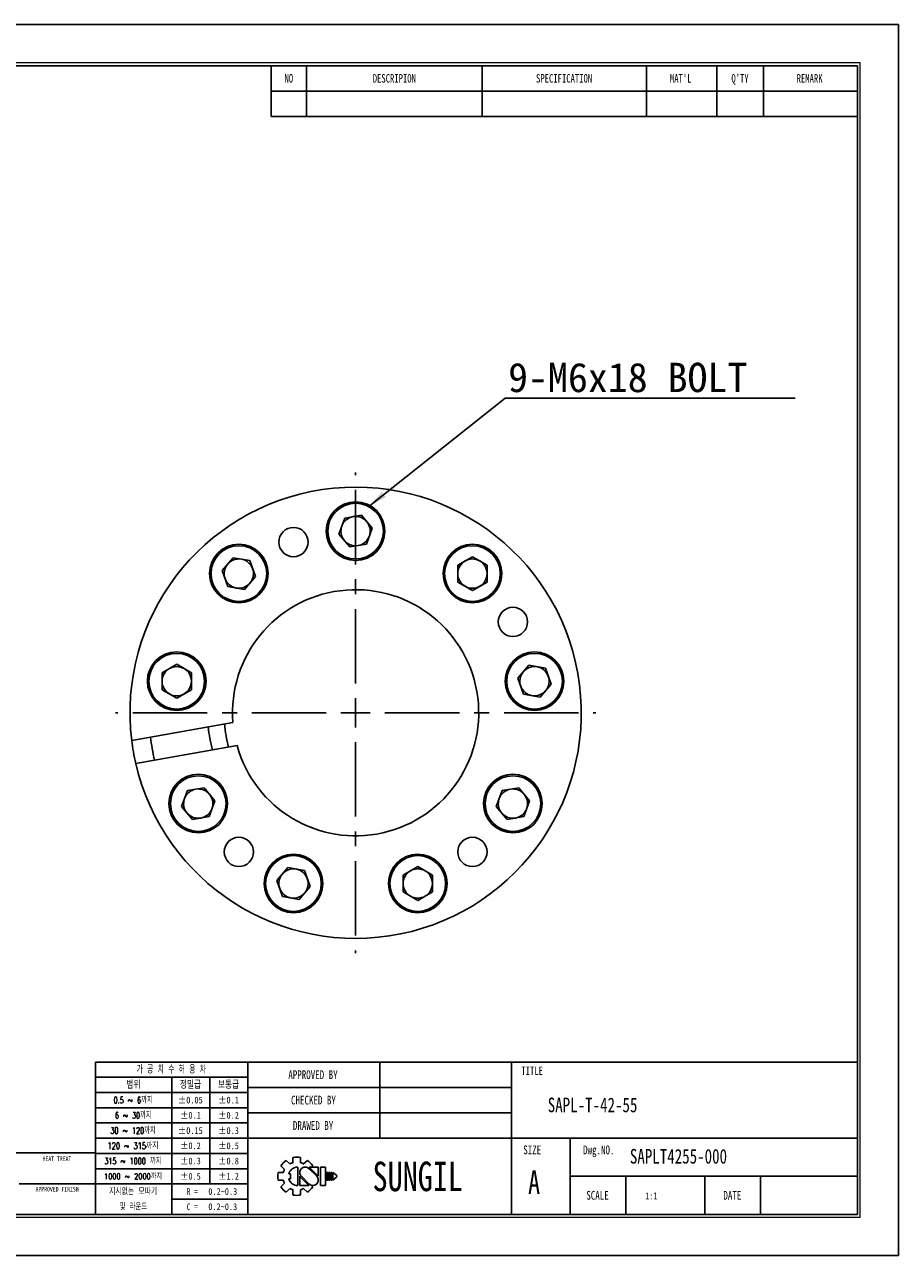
# Model space of a CAD drawing. Header units: millimetres. Extents: x 0 to 297, y 0 to 210.
# Tile 2 of 2: x 148 to 297, y 0 to 210. Entities that reach past the tile are written whole.
import ezdxf
from ezdxf.enums import TextEntityAlignment as Align

# ---------------------------------------------------------------- set-up
doc = ezdxf.new("R2010")
doc.units = ezdxf.units.MM
doc.header["$PDSIZE"] = -1
doc.linetypes.add('CENTERX2', pattern=[20.32, 12.7, -2.54, 2.54, -2.54])
doc.layers.add('문자', color=7, linetype='Continuous')
doc.layers.add('중심선', color=1, linetype='CENTERX2')
doc.layers.add('치수선', color=5, linetype='Continuous', lineweight=15)
doc.styles.add('SLDTEXTSTYLE0', font='TXT', dxfattribs={"width": 0.75})
doc.styles.add('SLDTEXTSTYLE1', font='TXT', dxfattribs={"width": 0.634615, "bigfont": 'bigfont'})
doc.styles.add('SLDTEXTSTYLE2', font='TXT', dxfattribs={"width": 0.75, "bigfont": 'bigfont'})
doc.styles.add('SLDTEXTSTYLE3', font='TXT', dxfattribs={"width": 0.694444, "bigfont": 'bigfont'})
doc.styles.add('SLDTEXTSTYLE4', font='TXT', dxfattribs={"width": 0.6875, "bigfont": 'bigfont'})
doc.styles.add('SLDTEXTSTYLE5', font='TXT', dxfattribs={"width": 0.7, "bigfont": 'bigfont'})
doc.styles.add('SLDTEXTSTYLE6', font='TXT', dxfattribs={"width": 0.692308, "bigfont": 'bigfont'})
doc.styles.add('SLDTEXTSTYLE7', font='TXT', dxfattribs={"width": 0.666667})
doc.dimstyles.new('SLDDIMSTYLE1', dxfattribs={"dimtxt": 0.18, "dimasz": 3.302, "dimexe": 0, "dimexo": 0.0625, "dimgap": 0, "dimtad": 0, "dimtih": 1, "dimtoh": 1, "dimdec": 0, "dimrnd": 1e-09, "dimzin": 0, "dimdsep": 46, "dimtxsty": 'Standard', "dimsah": 1, "dimcen": 0.09, "dimadec": 0, "dimazin": 0, "dimtfac": 3.302, "dimtdec": 0, "dimtofl": 0, "dimtmove": 0, "dimatfit": 3, "dimfxl": 1, "dimfrac": 2, "dimtolj": 1, "dimtzin": 0, "dimarcsym": 0})

# ---------------------------------------------------------------- blocks, each defined once
blk = doc.blocks.new('AAAA')
at = {"color": 250, "true_color": 0x191924}
for p, q in [((-298.87, 124.28), (-595.87, 124.28)), ((-298.87, -85.72), (-298.87, 124.28)), ((-595.87, -85.72), (-298.87, -85.72))]:
    blk.add_line(p, q, dxfattribs=at)
at = {"lineweight": 0}
for p, q in [((-305.37, 117.78), (-585.87, 117.78)), ((-305.37, -79.22), (-305.37, 117.78)), ((-585.87, -79.22), (-305.37, -79.22))]:
    blk.add_line(p, q, dxfattribs=at)
for p, q in [((-305.87, 117.28), (-585.37, 117.28)), ((-405.87, 117.28), (-405.87, 108.62)), ((-399.87, 117.28), (-399.87, 108.62)), ((-369.87, 117.28), (-369.87, 108.62)), ((-341.87, 117.28), (-341.87, 108.62)), ((-329.87, 117.28), (-329.87, 108.62)), ((-321.87, 117.28), (-321.87, 108.62)), ((-305.87, -78.72), (-305.87, 117.28)), ((-405.87, 112.95), (-305.87, 112.95)), ((-405.87, 108.62), (-305.87, 108.62)), ((-305.87, -52.72), (-435.87, -52.72)), ((-435.87, -52.72), (-435.87, -78.72)), ((-409.87, -52.72), (-409.87, -78.72)), ((-387.37, -52.72), (-387.37, -65.72)), ((-364.87, -52.72), (-364.87, -78.72)), ((-409.87, -55.32), (-435.87, -55.32)), ((-422.87, -55.32), (-422.87, -78.72)), ((-416.37, -55.32), (-416.37, -73.52)), ((-409.87, -57.92), (-435.87, -57.92)), ((-364.87, -57.05), (-409.87, -57.05)), ((-409.87, -60.52), (-435.87, -60.52)), ((-364.87, -61.38), (-409.87, -61.38)), ((-409.87, -63.12), (-435.87, -63.12)), ((-409.87, -65.72), (-435.87, -65.72)), ((-305.87, -65.72), (-409.87, -65.72)), ((-354.87, -65.72), (-354.87, -78.72)), ((-435.87, -68.22), (-533.87, -68.22)), ((-409.87, -68.32), (-435.87, -68.32)), ((-402.17, -69.02), (-402.17, -69.9)), ((-400.87, -69.02), (-400.87, -69.9)), ((-409.87, -70.92), (-435.87, -70.92)), ((-404.24, -70.42), (-403.62, -71.04)), ((-403.32, -69.5), (-402.7, -70.12)), ((-401.37, -70.64), (-401.37, -73.79)), ((-400.35, -70.12), (-399.72, -69.5)), ((-398.13, -72.22), (-399.46, -70.88)), ((-397.85, -72.19), (-399.4, -70.64)), ((-399.4, -70.64), (-397.85, -70.64)), ((-399.03, -70.64), (-398.81, -70.42)), ((-397.85, -70.64), (-397.85, -72.22)), ((-397.48, -70.64), (-397.48, -73.79)), ((-397.48, -70.64), (-396.61, -70.64)), ((-396.61, -70.64), (-396.61, -73.79)), ((-404.71, -71.57), (-403.84, -71.57)), ((-404.71, -71.57), (-403.84, -71.57)), ((-404.71, -72.86), (-403.84, -72.86)), ((-404.24, -74.01), (-403.62, -73.39)), ((-402.89, -71.78), (-402.59, -71.78)), ((-402.89, -72.65), (-402.59, -72.65)), ((-402.59, -71.78), (-402.59, -72.65)), ((-401.01, -72.22), (-401.01, -73.79)), ((-401.01, -72.24), (-399.45, -73.79)), ((-400.73, -72.22), (-399.39, -73.55)), ((-396.46, -71.57), (-396.46, -72.86)), ((-396.46, -71.57), (-396.24, -71.57)), ((-396.46, -72.86), (-396.24, -72.86)), ((-396.24, -71.57), (-396.24, -72.86)), ((-396.09, -71.57), (-396.09, -72.86)), ((-396.09, -71.57), (-395.88, -71.57)), ((-396.09, -72.86), (-395.88, -72.86)), ((-395.88, -71.57), (-395.88, -72.86)), ((-395.72, -71.57), (-395.72, -72.86)), ((-395.72, -71.57), (-395.51, -71.57)), ((-395.72, -72.86), (-395.51, -72.86)), ((-395.51, -71.57), (-395.51, -72.86)), ((-395.36, -71.57), (-395.36, -72.86)), ((-395.36, -71.57), (-394.71, -72.11)), ((-394.71, -72.32), (-395.36, -72.86)), ((-394.71, -72.11), (-394.71, -72.22)), ((-394.71, -72.11), (-394.71, -72.32)), ((-394.71, -72.22), (-394.71, -72.32)), ((-305.87, -72.22), (-354.87, -72.22)), ((-345.37, -72.22), (-345.37, -78.72)), ((-331.87, -72.22), (-331.87, -78.72)), ((-322.37, -72.22), (-322.37, -78.72)), ((-448.87, -73.52), (-435.87, -73.52)), ((-409.87, -73.52), (-435.87, -73.52)), ((-403.32, -74.93), (-402.7, -74.31)), ((-402.17, -74.53), (-402.17, -75.41)), ((-401.01, -73.79), (-399.45, -73.79)), ((-400.87, -74.53), (-400.87, -75.41)), ((-400.35, -74.31), (-399.72, -74.93)), ((-399.08, -73.74), (-398.81, -74.01)), ((-397.48, -73.79), (-396.61, -73.79)), ((-409.87, -76.12), (-422.87, -76.12)), ((-585.37, -78.72), (-305.87, -78.72))]:
    blk.add_line(p, q)
for centre, radius, start, end in [((-401.52, -72.22), 3.26, 78.4943, 101.5057), ((-401.52, -72.22), 3.26, 123.4943, 146.5057), ((-401.52, -72.22), 2.4, 150.6872, 164.3128), ((-401.37, -72.22), 1.58, 90, 164.0671), ((-401.52, -72.22), 2.4, 105.6872, 119.3128), ((-400.09, -71.56), 0.919, 43.2202, 225.8282), ((-401.52, -72.22), 2.4, 60.6872, 74.3128), ((-401.52, -72.22), 3.26, 33.4943, 56.5057), ((-401.52, -72.22), 3.26, 168.4943, 191.5057), ((-401.52, -72.22), 2.4, 195.6872, 209.3128), ((-401.37, -72.22), 1.58, 195.9329, 270), ((-398.77, -72.87), 0.919, 223.2202, 45.8282), ((-401.52, -72.22), 3.26, 213.4943, 236.5057), ((-401.52, -72.22), 2.4, 240.6872, 254.3128), ((-401.52, -72.22), 3.26, 258.4943, 281.5057), ((-401.52, -72.22), 2.4, 285.6872, 299.3128), ((-401.52, -72.22), 3.26, 303.4943, 326.5057)]:
    blk.add_arc(centre, radius, start, end)
for p in [(-387.37, -57.05), (-387.37, -61.38)]:
    blk.add_point(p)
at = {"color": 250, "true_color": 0x191924, "width": 0.75}
for tag, height, style, p in [('TITLE', 2.5, 'SLDTEXTSTYLE2', (-358.7, -62.04)), ('도번', 2.5, 'SLDTEXTSTYLE2', (-344.69, -70.81)), ('필렛', 1.15, 'SLDTEXTSTYLE0', (-416.62, -75.73)), ('SCALE', 1.2, 'SLDTEXTSTYLE0', (-342.09, -76.51)), ('DATE', 1.2, 'SLDTEXTSTYLE0', (-318.85, -76.56)), ('모따기', 1.15, 'SLDTEXTSTYLE0', (-416.62, -78.33))]:
    blk.add_attdef(tag, text='', height=height, dxfattribs=dict(at, style=style)).set_placement(p, align=Align.BOTTOM_LEFT)
at = {"layer": '문자', "attachment_point": 2}
for s, insert, char_height, style in [('NO', (-402.88, 115.84), 1.444, 'SLDTEXTSTYLE0'), ('DESCRIPION', (-384.88, 115.84), 1.444, 'SLDTEXTSTYLE0'), ('SPECIFICATION', (-355.91, 115.84), 1.444, 'SLDTEXTSTYLE0'), ("MAT'L", (-336.01, 115.84), 1.444, 'SLDTEXTSTYLE0'), ("Q'TY", (-325.89, 115.84), 1.444, 'SLDTEXTSTYLE0'), ('REMARK', (-314.02, 115.84), 1.444, 'SLDTEXTSTYLE0'), ('가 공 치 수 허 용 차', (-422.94, -53.37), 1.3, 'SLDTEXTSTYLE1'), ('APPROVED BY', (-398.76, -54.14), 1.5, 'SLDTEXTSTYLE0'), ('TITLE', (-361.36, -53.5), 1.444, 'SLDTEXTSTYLE0'), ('범위', (-429.4, -56), 1.25, 'SLDTEXTSTYLE2'), ('정밀급', (-419.66, -56), 1.25, 'SLDTEXTSTYLE2'), ('보통급', (-413.16, -56), 1.25, 'SLDTEXTSTYLE2'), ('0.5 ~ 6까지', (-429.45, -58.67), 1.1, 'SLDTEXTSTYLE3'), ('±0.05', (-419.68, -58.64), 1.15, 'SLDTEXTSTYLE0'), ('±0.1', (-413.16, -58.64), 1.15, 'SLDTEXTSTYLE0'), ('CHECKED BY', (-398.68, -58.47), 1.5, 'SLDTEXTSTYLE0'), ('6 ~ 30까지', (-429.43, -61.27), 1.1, 'SLDTEXTSTYLE4'), ('±0.1', (-419.66, -61.24), 1.15, 'SLDTEXTSTYLE0'), ('±0.2', (-413.16, -61.24), 1.15, 'SLDTEXTSTYLE0'), ('DRAWED BY', (-398.74, -62.8), 1.5, 'SLDTEXTSTYLE0'), ('30 ~ 120까지', (-429.46, -63.87), 1.1, 'SLDTEXTSTYLE5'), ('±0.15', (-419.68, -63.84), 1.15, 'SLDTEXTSTYLE0'), ('±0.3', (-413.16, -63.84), 1.15, 'SLDTEXTSTYLE0'), ('120 ~ 315까지', (-429.47, -66.47), 1.1, 'SLDTEXTSTYLE2'), ('±0.2', (-419.66, -66.44), 1.15, 'SLDTEXTSTYLE0'), ('±0.5', (-413.16, -66.44), 1.15, 'SLDTEXTSTYLE0'), ('SIZE', (-361.35, -66.97), 1.5, 'SLDTEXTSTYLE0'), ('Dwg.NO.', (-349.99, -66.97), 1.5, 'SLDTEXTSTYLE0'), ('HEAT TREAT', (-442.45, -68.82), 0.8, 'SLDTEXTSTYLE0'), ('315 ~ 1000 까지', (-429.48, -69.07), 1.1, 'SLDTEXTSTYLE6'), ('±0.3', (-419.66, -69.04), 1.15, 'SLDTEXTSTYLE0'), ('±0.8', (-413.16, -69.04), 1.15, 'SLDTEXTSTYLE0'), ('SUNGIL', (-380.89, -69.72), 5.032, 'SLDTEXTSTYLE0'), ('A', (-361.03, -71.23), 4, 'SLDTEXTSTYLE0'), ('1000 ~ 2000까지', (-429.47, -71.73), 0.99, 'SLDTEXTSTYLE2'), ('±0.5', (-419.66, -71.64), 1.15, 'SLDTEXTSTYLE0'), ('±1.2', (-413.16, -71.64), 1.15, 'SLDTEXTSTYLE0'), ('APPROVED FINISH', (-442.42, -74.02), 0.8, 'SLDTEXTSTYLE0'), ('지시없는 모따기', (-429.45, -74.27), 1.1, 'SLDTEXTSTYLE2'), ('R =', (-419.36, -74.24), 1.15, 'SLDTEXTSTYLE7'), ('SCALE', (-350.21, -74.72), 1.5, 'SLDTEXTSTYLE0'), ('DATE', (-327.2, -74.72), 1.5, 'SLDTEXTSTYLE0'), ('및 라운드', (-429.41, -76.87), 1.1, 'SLDTEXTSTYLE5'), ('C =', (-419.36, -76.84), 1.15, 'SLDTEXTSTYLE7')]:
    blk.add_mtext(s, dxfattribs=dict(at, insert=insert, char_height=char_height, style=style))
blk = doc.blocks.new('SW_NOTE_0')
at = {"layer": '문자', "color": 0}
blk.add_line((49.48, 0), (0, 0), dxfattribs=at)
at = {"layer": '문자', "color": 0, "insert": (0.49, 6.03), "char_height": 5, "attachment_point": 1}
blk.add_mtext('{\\C3;9-M6x18 BOLT}', dxfattribs=at)
blk = doc.blocks.new('SW_CENTERMARKSYMBOL_0')
at = {"layer": '중심선', "color": 0}
for p, q in [((0, 5), (0, 41)), ((0, 0), (0, 2.5)), ((-5, 0), (-41, 0)), ((0, 0), (-2.5, 0)), ((0, 0), (0, -2.5)), ((0, 0), (2.5, 0)), ((5, 0), (41, 0)), ((0, -5), (0, -41))]:
    blk.add_line(p, q, dxfattribs=at)

msp = doc.modelspace()

# ---------------------------------------------------------------- linework, layer by layer
for p, q in [((202.562, 125.855), (205.404, 126.357)), ((205.404, 126.357), (207.26, 124.145)), ((201.574, 123.143), (202.562, 125.855)), ((207.26, 124.145), (206.273, 121.433)), ((203.43, 120.931), (201.574, 123.143)), ((206.273, 121.433), (203.43, 120.931)), ((181.648, 116.893), (183.503, 119.104)), ((183.503, 119.104), (186.346, 118.603)), ((186.346, 118.603), (187.334, 115.89)), ((221.844, 117.835), (224.344, 119.278)), ((221.844, 114.948), (221.844, 117.835)), ((224.344, 119.278), (226.844, 117.835)), ((226.844, 117.835), (226.844, 114.948)), ((182.635, 114.18), (181.648, 116.893)), ((187.334, 115.89), (185.478, 113.679)), ((185.478, 113.679), (182.635, 114.18)), ((224.344, 113.505), (221.844, 114.948)), ((226.844, 114.948), (224.344, 113.505)), ((171.388, 99.47), (173.888, 100.914)), ((173.888, 100.914), (176.388, 99.47)), ((171.388, 96.584), (171.388, 99.47)), ((176.388, 99.47), (176.388, 96.584)), ((232.103, 98.528), (233.959, 100.74)), ((233.959, 100.74), (236.802, 100.238)), ((236.802, 100.238), (237.789, 97.526)), ((233.091, 95.816), (232.103, 98.528)), ((237.789, 97.526), (235.933, 95.314)), ((173.888, 95.14), (171.388, 96.584)), ((176.388, 96.584), (173.888, 95.14)), ((235.933, 95.314), (233.091, 95.816)), ((183.483, 90.984), (166.206, 87.937)), ((166.901, 83.998), (184.177, 87.044)), ((175.715, 79.355), (178.558, 79.857)), ((178.558, 79.857), (180.413, 77.645)), ((229.408, 79.355), (232.251, 79.857)), ((232.251, 79.857), (234.107, 77.645)), ((174.727, 76.643), (175.715, 79.355)), ((228.421, 76.643), (229.408, 79.355)), ((176.583, 74.431), (174.727, 76.643)), ((180.413, 77.645), (179.426, 74.933)), ((230.277, 74.431), (228.421, 76.643)), ((234.107, 77.645), (233.119, 74.933)), ((179.426, 74.933), (176.583, 74.431)), ((233.119, 74.933), (230.277, 74.431)), ((190.972, 64.015), (192.827, 66.226)), ((192.827, 66.226), (195.67, 65.725)), ((195.67, 65.725), (196.657, 63.012)), ((212.52, 64.957), (215.02, 66.4)), ((215.02, 66.4), (217.52, 64.957)), ((191.959, 61.302), (190.972, 64.015)), ((196.657, 63.012), (194.802, 60.801)), ((212.52, 62.07), (212.52, 64.957)), ((217.52, 64.957), (217.52, 62.07)), ((194.802, 60.801), (191.959, 61.302)), ((215.02, 60.627), (212.52, 62.07)), ((217.52, 62.07), (215.02, 60.627))]:
    msp.add_line(p, q)
for centre, radius in [((204.417, 123.644), 5), ((204.417, 123.644), 4.75), ((193.815, 121.774), 2.5), ((184.491, 116.391), 5), ((184.491, 116.391), 4.75), ((224.344, 116.391), 5), ((224.344, 116.391), 4.75), ((231.264, 108.144), 2.5), ((173.888, 98.027), 5), ((234.946, 98.027), 5), ((173.888, 98.027), 4.75), ((234.946, 98.027), 4.75), ((177.57, 77.144), 5), ((231.264, 77.144), 5), ((177.57, 77.144), 4.75), ((231.264, 77.144), 4.75), ((184.491, 68.897), 2.5), ((224.344, 68.897), 2.5), ((193.815, 63.513), 5), ((193.815, 63.513), 4.75), ((215.02, 63.513), 5), ((215.02, 63.513), 4.75)]:
    msp.add_circle(centre, radius)
for centre, radius, start, end in [((204.417, 92.644), 38.5, 192.97774, 187.02226), ((204.417, 123.644), 2.5, 100, 160), ((204.417, 123.644), 2.5, 40, 100), ((204.417, 123.644), 2.5, 160, 220), ((204.417, 123.644), 2.5, 340, 40), ((204.417, 123.644), 2.5, 220, 280), ((204.417, 123.644), 2.5, 280, 340), ((184.491, 116.391), 2.5, 140, 200), ((184.491, 116.391), 2.5, 80, 140), ((184.491, 116.391), 2.5, 20, 80), ((224.344, 116.391), 2.5, 120, 180), ((224.344, 116.391), 2.5, 60, 120), ((224.344, 116.391), 2.5, 0, 60), ((184.491, 116.391), 2.5, 200, 260), ((184.491, 116.391), 2.5, 320, 20), ((224.344, 116.391), 2.5, 180, 240), ((224.344, 116.391), 2.5, 300, 0), ((204.417, 92.644), 21, 195.46502, 184.53498), ((184.491, 116.391), 2.5, 260, 320), ((224.344, 116.391), 2.5, 240, 300), ((173.888, 98.027), 2.5, 120, 180), ((173.888, 98.027), 2.5, 60, 120), ((173.888, 98.027), 2.5, 0, 60), ((234.946, 98.027), 2.5, 140, 200), ((234.946, 98.027), 2.5, 80, 140), ((234.946, 98.027), 2.5, 20, 80), ((234.946, 98.027), 2.5, 320, 20), ((173.888, 98.027), 2.5, 180, 240), ((173.888, 98.027), 2.5, 300, 0), ((234.946, 98.027), 2.5, 200, 260), ((173.888, 98.027), 2.5, 240, 300), ((234.946, 98.027), 2.5, 260, 320), ((204.417, 92.644), 22.451, 184.88906, 195.11094), ((204.417, 92.644), 35.25, 186.74743, 193.25257), ((204.417, 92.644), 25.248, 185.45654, 194.54346), ((204.417, 92.644), 38.5, 187.02226, 192.97774), ((177.57, 77.144), 2.5, 160, 220), ((177.57, 77.144), 2.5, 100, 160), ((177.57, 77.144), 2.5, 40, 100), ((177.57, 77.144), 2.5, 340, 40), ((231.264, 77.144), 2.5, 160, 220), ((231.264, 77.144), 2.5, 100, 160), ((231.264, 77.144), 2.5, 40, 100), ((231.264, 77.144), 2.5, 340, 40), ((177.57, 77.144), 2.5, 280, 340), ((231.264, 77.144), 2.5, 280, 340), ((177.57, 77.144), 2.5, 220, 280), ((231.264, 77.144), 2.5, 220, 280), ((193.815, 63.513), 2.5, 140, 200), ((193.815, 63.513), 2.5, 80, 140), ((193.815, 63.513), 2.5, 20, 80), ((215.02, 63.513), 2.5, 120, 180), ((215.02, 63.513), 2.5, 60, 120), ((215.02, 63.513), 2.5, 0, 60), ((193.815, 63.513), 2.5, 320, 20), ((215.02, 63.513), 2.5, 180, 240), ((215.02, 63.513), 2.5, 300, 0), ((193.815, 63.513), 2.5, 200, 260), ((193.815, 63.513), 2.5, 260, 320), ((215.02, 63.513), 2.5, 240, 300)]:
    msp.add_arc(centre, radius, start, end)

# ---------------------------------------------------------------- block references
at = {"color": 7, "linetype": 'Continuous'}
ref = msp.add_blockref('AAAA', (595.902, 85.776), dxfattribs=at)
ref.add_attrib('모따기', '0.2~0.3', dxfattribs={"layer": '문자', "height": 1.15, "style": 'SLDTEXTSTYLE0', "width": 0.75}).set_placement((179.283, 7.449), align=Align.BOTTOM_LEFT)
ref.add_attrib('필렛', '0.2~0.3', dxfattribs={"layer": '문자', "height": 1.15, "style": 'SLDTEXTSTYLE0', "width": 0.75}).set_placement((179.283, 10.049), align=Align.BOTTOM_LEFT)
ref.add_attrib('TITLE', 'SAPL-T-42-55', dxfattribs={"layer": '문자', "height": 2.5, "style": 'SLDTEXTSTYLE0', "width": 0.75}).set_placement((237.199, 23.734), align=Align.BOTTOM_LEFT)
ref.add_attrib('도번', 'SAPLT4255-000', dxfattribs={"layer": '문자', "height": 2.5, "style": 'SLDTEXTSTYLE0', "width": 0.75}).set_placement((251.214, 14.971), align=Align.BOTTOM_LEFT)
ref.add_attrib('SCALE', '1:1', dxfattribs={"layer": '문자', "height": 1.2, "style": 'SLDTEXTSTYLE0', "width": 0.75}).set_placement((253.814, 9.262), align=Align.BOTTOM_LEFT)
at = {"layer": '중심선'}
msp.add_blockref('SW_CENTERMARKSYMBOL_0', (204.417, 92.644), dxfattribs=at)
at = {"layer": '치수선'}
msp.add_blockref('SW_NOTE_0', (229.952, 146.331), dxfattribs=at)

# ---------------------------------------------------------------- leaders
msp.add_leader([(206.652, 127.836), (229.952, 146.331)], dimstyle='SLDDIMSTYLE1', dxfattribs=at)

doc.saveas('drawing.dxf')
